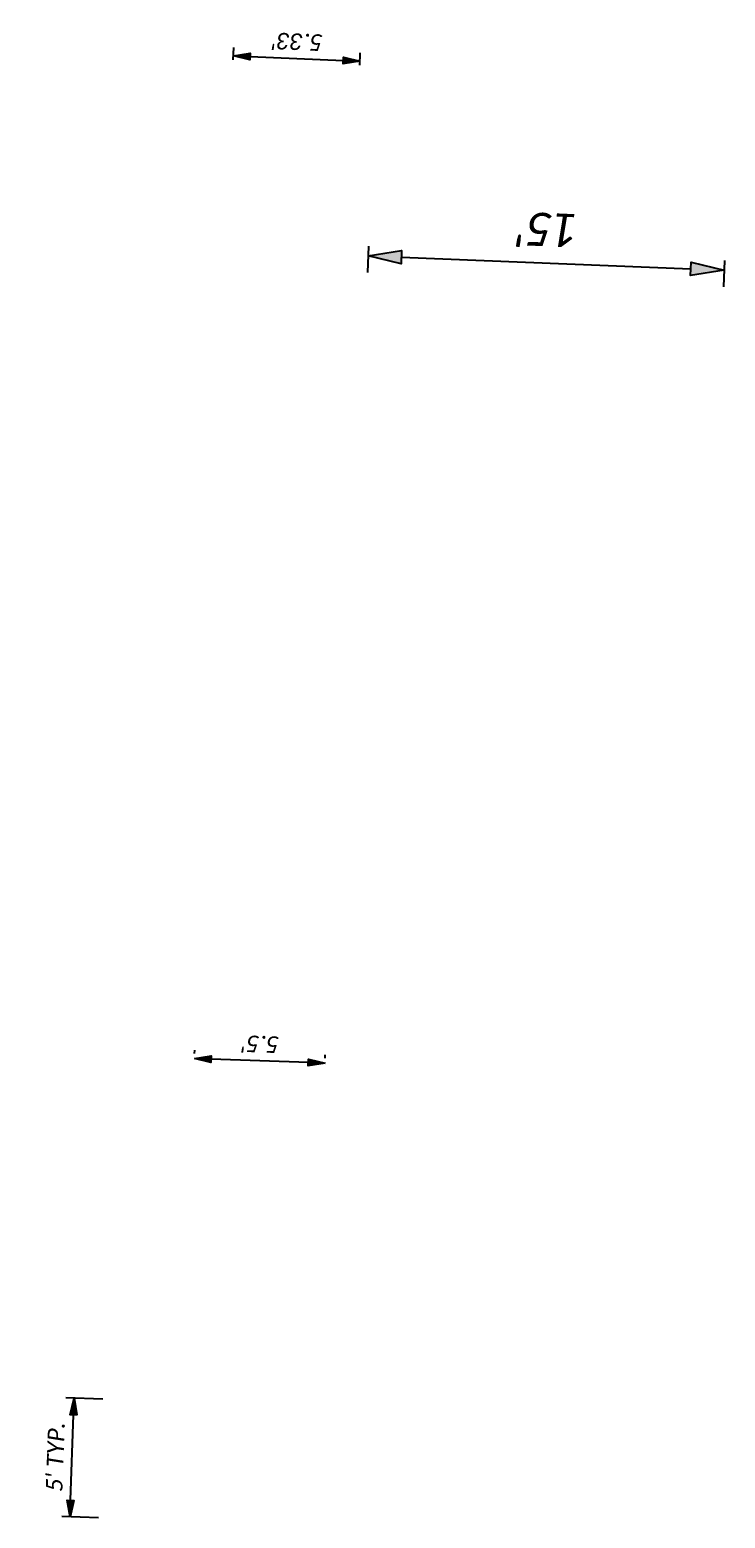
# Model space of a CAD drawing. Header units: feet. Extents: x 2292661 to 2294097, y 269114 to 271487.
# Tile 1 of 5: x 2292661 to 2292690, y 269114 to 269176. Entities that reach past the tile are written whole.
import ezdxf

# ---------------------------------------------------------------- set-up
doc = ezdxf.new("R2010")
doc.units = ezdxf.units.FT
doc.header["$MEASUREMENT"] = 0
doc.layers.add('SH_TextM', color=7, linetype='Continuous')
doc.styles.add('Slanted-Normal', font='calibrii.ttf', dxfattribs={"height": 0.14})
doc.dimstyles.new('Dec-1  Slanted', dxfattribs={"dimtxt": 0.14, "dimasz": 0.14, "dimexe": 0.07, "dimexo": 0.07, "dimgap": 0.07, "dimtad": 1, "dimdec": 1, "dimzin": 3, "dimdsep": 46, "dimtxsty": 'Slanted-Normal', "dimblk": 'Dim1', "dimcen": 0, "dimclrd": 95, "dimclre": 95, "dimclrt": 7, "dimaunit": 1, "dimadec": 3, "dimazin": 3, "dimtfac": 1, "dimtdec": 1, "dimtix": 1, "dimtofl": 0, "dimtmove": 1, "dimatfit": 3, "dimldrblk": 'Dim1', "dimfxl": 1, "dimtolj": 1, "dimtzin": 0, "dimlwd": -1, "dimlwe": -1, "dimarcsym": 0})

# ---------------------------------------------------------------- blocks, each defined once
blk = doc.blocks.new('Dim1')
h = blk.add_hatch(color=4)
h.dxf.hatch_style = 1
h.paths.add_polyline_path([(0, 0), (-1, -0.2), (-1, 0.2)])
at = {"color": 4}
blk.add_lwpolyline([(0, 0), (-1, -0.2), (-1, 0.2), (0, 0)], dxfattribs=at)
blk = doc.blocks.new('*D980')
at = {"layer": 'Defpoints', "color": 0, "transparency": 16777216}
for p in [(2292675.428, 269167.903), (2292690.408, 269167.296), (2292690.363, 269166.185)]:
    blk.add_point(p, dxfattribs=at)
at = {"layer": 'SH_TextM', "color": 95, "linetype": 'Continuous', "transparency": 16777216}
for p, q in [((2292675.399, 269167.204), (2292675.354, 269166.093)), ((2292676.781, 269166.736), (2292688.965, 269166.242)), ((2292690.38, 269166.596), (2292690.335, 269165.486))]:
    blk.add_line(p, q, dxfattribs=at)
at = {"layer": 'SH_TextM', "color": 95, "transparency": 16777216, "xscale": 1.4, "yscale": 1.4, "zscale": 1.4}
for p, rotation in [((2292675.382, 269166.793), 177.6777336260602), ((2292690.363, 269166.185), 357.6777336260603)]:
    blk.add_blockref('Dim1', p, dxfattribs=dict(at, rotation=rotation))
at = {"layer": 'SH_TextM', "color": 7, "transparency": 16777216, "insert": (2292682.93, 269167.9), "char_height": 1.4, "attachment_point": 5, "rotation": 177.67773, "style": 'Slanted-Normal'}
blk.add_mtext("\\A1;15'", dxfattribs=at)
blk = doc.blocks.new('*D981')
at = {"layer": 'Defpoints', "color": 0, "transparency": 16777216}
for p in [(2292675.038, 269174.985), (2292669.691, 269174.683), (2292675.017, 269174.467)]:
    blk.add_point(p, dxfattribs=at)
at = {"layer": 'SH_TextM', "color": 95, "linetype": 'Continuous', "transparency": 16777216}
for p, q in [((2292669.705, 269175.033), (2292669.726, 269175.55)), ((2292670.411, 269175.172), (2292674.338, 269175.013)), ((2292675.031, 269174.817), (2292675.052, 269175.334))]:
    blk.add_line(p, q, dxfattribs=at)
at = {"layer": 'SH_TextM', "color": 95, "transparency": 16777216, "xscale": 0.7000000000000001, "yscale": 0.7000000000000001, "zscale": 0.7000000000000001}
for p, rotation in [((2292669.712, 269175.201), 177.6777893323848), ((2292675.038, 269174.985), 357.6777893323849)]:
    blk.add_blockref('Dim1', p, dxfattribs=dict(at, rotation=rotation))
at = {"layer": 'SH_TextM', "color": 7, "transparency": 16777216, "insert": (2292672.403, 269175.801), "char_height": 0.7, "attachment_point": 5, "rotation": 177.67779, "style": 'Slanted-Normal'}
blk.add_mtext("\\A1;5.33'", dxfattribs=at)
blk = doc.blocks.new('*D982')
at = {"layer": 'Defpoints', "color": 0, "transparency": 16777216}
for p in [(2292668.071, 269133.024), (2292668.066, 269132.888), (2292673.562, 269132.695)]:
    blk.add_point(p, dxfattribs=at)
at = {"layer": 'SH_TextM', "color": 95, "linetype": 'Continuous', "transparency": 16777216}
for p, q in [((2292668.078, 269133.238), (2292668.083, 269133.374)), ((2292672.868, 269132.855), (2292668.77, 269132.999)), ((2292673.575, 269133.045), (2292673.579, 269133.18))]:
    blk.add_line(p, q, dxfattribs=at)
at = {"layer": 'SH_TextM', "color": 95, "transparency": 16777216, "xscale": 0.7000000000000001, "yscale": 0.7000000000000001, "zscale": 0.7000000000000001}
for p, rotation in [((2292668.071, 269133.024), 177.9834368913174), ((2292673.567, 269132.831), 357.9834368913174)]:
    blk.add_blockref('Dim1', p, dxfattribs=dict(at, rotation=rotation))
at = {"layer": 'SH_TextM', "color": 7, "transparency": 16777216, "insert": (2292670.844, 269133.632), "char_height": 0.7, "attachment_point": 5, "rotation": 177.98344, "style": 'Slanted-Normal'}
blk.add_mtext("\\A1;5.5'", dxfattribs=at)
blk = doc.blocks.new('*D983')
at = {"layer": 'Defpoints', "color": 0, "transparency": 16777216}
for p in [(2292663.013, 269118.735), (2292664.564, 269118.681, 857.095), (2292664.388, 269113.684, 856.894)]:
    blk.add_point(p, dxfattribs=at)
at = {"layer": 'SH_TextM', "color": 95, "linetype": 'Continuous', "transparency": 16777216}
for p, q in [((2292664.214, 269118.693), (2292662.663, 269118.748)), ((2292662.862, 269114.438), (2292662.988, 269118.036)), ((2292664.038, 269113.696), (2292662.487, 269113.751))]:
    blk.add_line(p, q, dxfattribs=at)
at = {"layer": 'SH_TextM', "color": 95, "transparency": 16777216, "xscale": 0.7000000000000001, "yscale": 0.7000000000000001, "zscale": 0.7000000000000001}
for p, rotation in [((2292663.013, 269118.735), 87.98343688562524), ((2292662.837, 269113.738), 267.9834368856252)]:
    blk.add_blockref('Dim1', p, dxfattribs=dict(at, rotation=rotation))
at = {"layer": 'SH_TextM', "color": 7, "transparency": 16777216, "insert": (2292662.22, 269116.262), "char_height": 0.7, "attachment_point": 5, "rotation": 87.98344, "style": 'Slanted-Normal'}
blk.add_mtext("\\A1;5' TYP.", dxfattribs=at)

msp = doc.modelspace()

# ---------------------------------------------------------------- dimensions: what is measured, and where the dimension line sits
at = {"layer": 'SH_TextM'}
for p1, p2, distance, override, picture, middle in [((2292669.691, 269174.683), (2292675.017, 269174.467), 0.518, {"dimdec": 2, "dimpost": "'"}, '*D981', (2292672.403, 269175.801)), ((2292675.428, 269167.903), (2292690.408, 269167.296), -1.111, {"dimdec": 0, "dimpost": "'"}, '*D980', (2292682.93, 269167.9)), ((2292673.562, 269132.695), (2292668.066, 269132.888), -0.136, {"dimdec": 1, "dimpost": "'"}, '*D982', (2292670.844, 269133.632))]:
    dim = msp.add_aligned_dim(p1=p1, p2=p2, distance=distance, dimstyle='Dec-1  Slanted', override=override, dxfattribs=at)
    dim.commit()
    dim.dimension.update_dxf_attribs({"geometry": picture, "text_midpoint": middle})
dim = msp.add_aligned_dim(p1=(2292664.388, 269113.684, 856.894), p2=(2292664.564, 269118.681, 857.095), distance=1.552, text='<> TYP.', dimstyle='Dec-1  Slanted', override={"dimdec": 0, "dimpost": "'"}, dxfattribs=at)
dim.commit()
dim.dimension.update_dxf_attribs({"geometry": '*D983', "text_midpoint": (2292662.22, 269116.262)})

doc.saveas('drawing.dxf')
